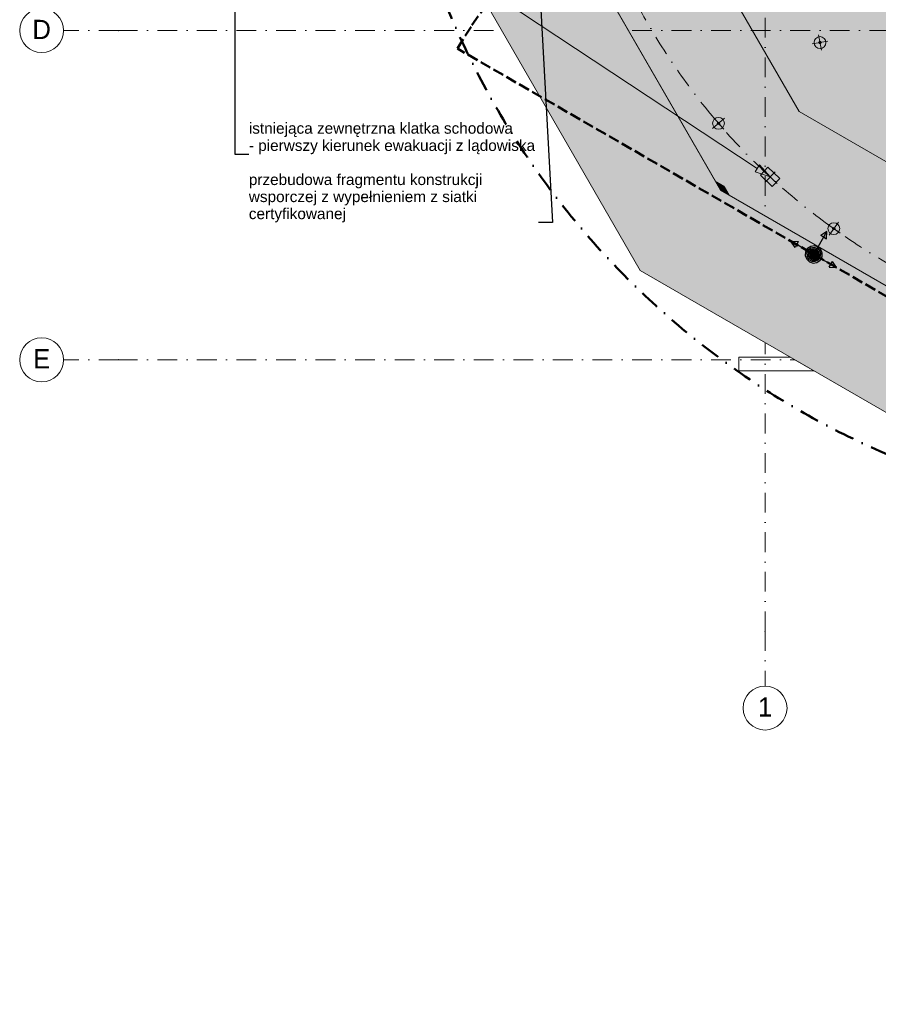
# Model space of a CAD drawing. Header units: centimetres. Extents: x -520 to 6098, y -2003 to 4462.
# Tile 1 of 52: x -520 to 1045, y -2003 to -209. Entities that reach past the tile are written whole.
import ezdxf
from ezdxf.enums import TextEntityAlignment as Align

# ---------------------------------------------------------------- set-up
doc = ezdxf.new("R2010")
doc.units = ezdxf.units.CM
doc.header["$LTSCALE"] = 0.1
doc.header["$MEASUREMENT"] = 0
for name, pattern in [('Krawędzie ukryte', [270, 200, -70]), ('Kropki i Kreski', [720, 360, -180, 0, -180]), ('Wipeout_Contour', [1000, 0, -1000])]:
    doc.linetypes.add(name, pattern=pattern)
for name, color, linetype in [('2_stropy.K_IR', 7, 'Continuous'), ('2_ściany zewnętrzne.ISTN', 7, 'Continuous'), ('3_lądowisko.K_IR', 7, 'Continuous'), ('3_lądowisko_RMS.K_IR', 7, 'Continuous'), ('3_opisy.K_IR', 7, 'Continuous'), ('3_oświetlenie.K_IR', 7, 'Continuous'), ('4_osie.ISTN', 7, 'Continuous'), ('5_opisy.K_IR', 7, 'Continuous'), ('5_wymiary.K_IR', 7, 'Continuous')]:
    doc.layers.add(name, color=color, linetype=linetype)
doc.styles.add('GENERATED_STYLE_1', font='txt')
doc.styles.add('GENERATED_STYLE_2', font='txt')
doc.dimstyles.new('GENERATED_STYLE__11', dxfattribs={"dimtxt": 18, "dimasz": 18.357488, "dimexe": 0.18, "dimexo": 4, "dimgap": 0.09, "dimtad": 1, "dimtih": 1, "dimtoh": 1, "dimdec": 0, "dimzin": 0, "dimdsep": 46, "dimtxsty": 'GENERATED_STYLE_2', "dimblk": 'ARROWHEAD_5', "dimblk1": 'ARROWHEAD_5', "dimblk2": 'ARROWHEAD_5', "dimcen": 0.09, "dimclrd": 1, "dimclre": 1, "dimclrt": 1, "dimadec": 1, "dimazin": 0, "dimtfac": 1, "dimtdec": 4, "dimtmove": 0, "dimatfit": 3, "dimfxl": 1, "dimtolj": 1, "dimtzin": 0, "dimarcsym": 0})
doc.dimstyles.new('GENERATED_STYLE__6', dxfattribs={"dimtxt": 0.18, "dimasz": 18.24, "dimexe": 0.18, "dimexo": 0.0625, "dimgap": 0.09, "dimtad": 0, "dimtih": 1, "dimtoh": 1, "dimdec": 4, "dimzin": 0, "dimdsep": 46, "dimcen": 0.09, "dimadec": 0, "dimazin": 0, "dimtfac": 1, "dimtdec": 4, "dimtmove": 0, "dimatfit": 3, "dimldrblk": 'ARROWHEAD_5', "dimfxl": 1, "dimtolj": 1, "dimtzin": 0, "dimarcsym": 0})

# ---------------------------------------------------------------- blocks, each defined once
blk = doc.blocks.new('Ściana_5_1', base_point=(790.6, -848.9))
at = {"color": 254, "linetype": 'Wipeout_Contour', "lineweight": 0, "ltscale": 7585.32126}
blk.add_wipeout([(790.6, -848.9), (2505.6, -848.9), (2505.6, -823.9), (790.6, -823.9)], dxfattribs=at).dxf.layer = '2_ściany zewnętrzne.ISTN'
at = {"layer": '2_ściany zewnętrzne.ISTN', "color": 252, "linetype": 'Continuous', "lineweight": 13, "flags": 128}
for points in [[(2505.6, -823.9), (790.6, -823.9)], [(790.6, -823.9), (790.6, -848.9)], [(2505.6, -848.9), (2505.6, -823.9)], [(790.6, -848.9), (2505.6, -848.9)]]:
    blk.add_lwpolyline(points, dxfattribs=at)
blk = doc.blocks.new('Strop_1_1', base_point=(1374.8, -650))
at = {"layer": '2_stropy.K_IR', "linetype": 'Continuous', "lineweight": 0, "true_color": 0x606060}
blk.add_hatch(color=251, dxfattribs=at).paths.add_polyline_path([(1374.8, -650), (1922.4, -650), (2396.6, -376.2), (2648.8, 60.6), (2866.1, 60.6), (2866.1, 682.2), (2649.3, 682.2), (2396.6, 1119.8), (1922.3, 1393), (1375, 1393), (900.6, 1119.8), (626.8, 645.6), (626.8, 98), (900.6, -376.2)])
at = {"layer": '2_stropy.K_IR', "color": 252, "linetype": 'Continuous', "lineweight": 9, "flags": 128}
blk.add_lwpolyline([(1374.8, -650), (1922.4, -650), (2396.6, -376.2), (2648.8, 60.6), (2866.1, 60.6), (2866.1, 682.2), (2649.3, 682.2), (2396.6, 1119.8), (1922.3, 1393), (1375, 1393), (900.6, 1119.8), (626.8, 645.6), (626.8, 98), (900.6, -376.2)], close=True, dxfattribs=at)
blk = doc.blocks.new('Strop_6_1', base_point=(231.1, 291.8))
at = {"layer": '2_stropy.K_IR', "linetype": 'Continuous', "lineweight": 0, "true_color": 0x3f3f3f}
blk.add_hatch(color=250, dxfattribs=at).paths.add_polyline_path([(231.1, 291.8), (431.1, 291.8), (431.1, 101.1), (431.1, 45.6), (757.4, -519.5), (1322.4, -845.7), (1974.8, -845.7), (2539.9, -519.5), (2866.1, 45.6), (2866.1, 61.4), (2649.3, 61.4), (2621.1, 12.6), (2396.6, -376.2), (1922.4, -650), (1374.8, -650), (900.6, -376.2), (626.8, 98), (626.8, 645.6), (900.6, 1119.8), (1375, 1393), (1922.3, 1393), (2396.6, 1119.8), (2649.3, 682.2), (2866.1, 682.2), (2866.1, 698), (2539.9, 1263.1), (1974.8, 1589.3), (1322.4, 1589.3), (757.4, 1263.1), (431.1, 698), (431.1, 517.2), (231.1, 517.2)])
at = {"layer": '2_stropy.K_IR', "color": 7, "linetype": 'Continuous', "lineweight": 9, "flags": 128}
for points in [[(626.8, 98), (900.6, -376.2), (1374.8, -650), (1922.4, -650), (2396.6, -376.2), (2621.1, 12.6)], [(2866.1, 45.6), (2539.9, -519.5), (1974.8, -845.7), (1322.4, -845.7), (757.4, -519.5), (431.1, 45.6)]]:
    blk.add_lwpolyline(points, dxfattribs=at)
blk = doc.blocks.new('*X53')
at = {"layer": '3_lądowisko.K_IR', "linetype": 'Continuous', "lineweight": 0}
for points in [[(765, -512.8), (774.7, -529.5), (776.3, -530.4), (790, -526.8), (765.5, -512.6)], [(800.8, -544.6), (825.3, -558.7), (839, -555.1), (814.5, -540.9)], [(863.5, -569.2), (849.8, -572.9), (874.3, -587), (888, -583.3)], [(912.5, -597.5), (898.8, -601.1), (923.3, -615.3), (936.9, -611.6)], [(961.4, -625.8), (947.8, -629.4), (972.3, -643.6), (985.9, -639.9)], [(1010.4, -654), (996.8, -657.7), (1021.3, -671.8), (1034.9, -668.2)], [(1059.4, -682.3), (1045.8, -686), (1070.3, -700.1), (1083.9, -696.5)], [(1108.4, -710.6), (1094.8, -714.3), (1119.3, -728.4), (1132.9, -724.8)], [(1157.4, -738.9), (1143.7, -742.6), (1168.2, -756.7), (1181.9, -753)], [(1206.4, -767.2), (1192.7, -770.8), (1217.2, -785), (1230.9, -781.3)], [(1255.4, -795.5), (1241.7, -799.1), (1266.2, -813.3), (1279.9, -809.6)], [(1304.4, -823.7), (1290.7, -827.4), (1315.2, -841.5), (1326.6, -838.5), (1327.4, -837)]]:
    blk.add_hatch(color=2, dxfattribs=at).paths.add_polyline_path(points)
blk = doc.blocks.new('*X54')
at = {"layer": '3_lądowisko.K_IR', "linetype": 'Continuous', "lineweight": 0}
blk.add_hatch(color=2, dxfattribs=at).paths.add_polyline_path([(763.8, -513.1), (757.4, -519.5), (774.7, -529.5), (765, -512.8)])
blk = doc.blocks.new('*X55')
at = {"layer": '3_lądowisko.K_IR', "linetype": 'Continuous', "lineweight": 0}
blk.add_hatch(color=2, dxfattribs=at).paths.add_polyline_path([(755, -515.4), (757.4, -519.5), (763.8, -513.1)])
blk = doc.blocks.new('Ściana_22_1', base_point=(1322.4, -845.7))
at = {"layer": '3_lądowisko.K_IR', "linetype": 'Continuous', "lineweight": 0, "true_color": 0x000000}
for points in [[(764.7, -512.2), (747.4, -502.2), (757.4, -519.5)], [(764.7, -512.2), (757.4, -519.5), (774.7, -529.5)], [(774.7, -529.5), (1322.4, -845.7), (1327.4, -837), (764.7, -512.2)]]:
    blk.add_hatch(color=18, dxfattribs=at).paths.add_polyline_path(points)
at = {"layer": '3_lądowisko.K_IR', "color": 7, "linetype": 'Continuous', "lineweight": 15, "flags": 128}
for points in [[(757.4, -519.5), (747.4, -502.2)], [(1327.4, -837), (1322.4, -845.7)]]:
    blk.add_lwpolyline(points, dxfattribs=at)
at = {"layer": '3_lądowisko.K_IR', "color": 150, "lineweight": 50}
for name in ['*X55', '*X54', '*X53']:
    blk.add_blockref(name, (0, 0), dxfattribs=at)
blk = doc.blocks.new('*X57')
at = {"layer": '3_lądowisko.K_IR', "linetype": 'Continuous', "lineweight": 0}
for points in [[(443.7, 43.9), (441.1, 44.5), (441.1, 28.2), (444.1, 23), (457.8, 19.4)], [(458.3, -1.5), (472.4, -26), (486.1, -29.6), (471.9, -5.1)], [(486.6, -50.5), (500.7, -75), (514.4, -78.6), (500.2, -54.1)], [(528.5, -103.1), (514.9, -99.5), (529, -123.9), (542.7, -127.6)], [(556.8, -152.1), (543.1, -148.4), (557.3, -172.9), (570.9, -176.6)], [(585.1, -201.1), (571.4, -197.4), (585.6, -221.9), (599.2, -225.6)], [(613.4, -250.1), (599.7, -246.4), (613.8, -270.9), (627.5, -274.6)], [(641.6, -299.1), (628, -295.4), (642.1, -319.9), (655.8, -323.6)], [(669.9, -348.1), (656.3, -344.4), (670.4, -368.9), (684.1, -372.6)], [(698.2, -397.1), (684.6, -393.4), (698.7, -417.9), (712.4, -421.5)], [(726.5, -446), (712.8, -442.4), (727, -466.9), (740.6, -470.5)], [(754.8, -495), (741.1, -491.4), (747.4, -502.2), (764.7, -512.2)]]:
    blk.add_hatch(color=2, dxfattribs=at).paths.add_polyline_path(points)
blk = doc.blocks.new('*X58')
at = {"layer": '3_lądowisko.K_IR', "linetype": 'Continuous', "lineweight": 0}
blk.add_hatch(color=2, dxfattribs=at).paths.add_polyline_path([(434.2, 46.4), (431.1, 45.6), (441.1, 28.2), (441.1, 44.5)])
blk = doc.blocks.new('*X59')
at = {"layer": '3_lądowisko.K_IR', "linetype": 'Continuous', "lineweight": 0}
blk.add_hatch(color=2, dxfattribs=at).paths.add_polyline_path([(434.2, 46.4), (431.1, 47.2), (431.1, 45.6)])
blk = doc.blocks.new('Ściana_23_1', base_point=(757.4, -519.5))
at = {"layer": '3_lądowisko.K_IR', "linetype": 'Continuous', "lineweight": 0, "true_color": 0x000000}
for points in [[(441.1, 48.2), (431.1, 65.6), (431.1, 45.6)], [(441.1, 48.2), (431.1, 45.6), (441.1, 28.2)], [(441.1, 28.2), (747.4, -502.2), (764.7, -512.2), (441.1, 48.2)]]:
    blk.add_hatch(color=18, dxfattribs=at).paths.add_polyline_path(points)
at = {"layer": '3_lądowisko.K_IR', "color": 7, "linetype": 'Continuous', "lineweight": 15, "flags": 128}
blk.add_lwpolyline([(431.1, 45.6), (431.1, 65.6)], dxfattribs=at)
at = {"layer": '3_lądowisko.K_IR', "color": 150, "lineweight": 50}
for name in ['*X59', '*X58', '*X57']:
    blk.add_blockref(name, (0, 0), dxfattribs=at)
blk = doc.blocks.new('Standardowy znacznik osi[16]_1', base_point=(838.6, -1423.4))
at = {"layer": '4_osie.ISTN', "color": 252, "linetype": 'Kropki i Kreski', "lineweight": 0}
for q in [(838.6, 2396.6), (838.6, -1423.4)]:
    blk.add_line((838.6, -1323.4), q, dxfattribs=at)
at = {"layer": '4_osie.ISTN', "color": 252, "linetype": 'Continuous', "lineweight": 0}
blk.add_circle((838.6, -1463.4), 40, dxfattribs=at)
at = {"layer": '4_osie.ISTN', "color": 252, "linetype": 'Kropki i Kreski', "lineweight": 0}
blk.add_point((838.6, -1323.4), dxfattribs=at)
blk.add_point((838.6, -1323.4), dxfattribs=at)
at = {"layer": '4_osie.ISTN', "color": 252, "lineweight": 0, "style": 'GENERATED_STYLE_1'}
for tag, p in [('AC_MarkerText_1_1', (838.6, 2538.6)), ('AC_MarkerText_1_0', (838.6, -1461.4))]:
    blk.add_attdef(tag, text='', height=35, rotation=360, dxfattribs=at).set_placement(p, align=Align.MIDDLE_CENTER)
blk = doc.blocks.new('Standardowy znacznik osi[23]_1', base_point=(3832.5, -228.9))
at = {"layer": '4_osie.ISTN', "color": 252, "linetype": 'Kropki i Kreski', "lineweight": 0}
for p, q in [((-339.9, -228.9), (-439.9, -228.9)), ((3732.5, -228.9), (-339.9, -228.9))]:
    blk.add_line(p, q, dxfattribs=at)
at = {"layer": '4_osie.ISTN', "color": 252, "linetype": 'Continuous', "lineweight": 0}
blk.add_circle((-479.9, -228.9), 40, dxfattribs=at)
at = {"layer": '4_osie.ISTN', "color": 252, "linetype": 'Kropki i Kreski', "lineweight": 0}
blk.add_point((-339.9, -228.9), dxfattribs=at)
blk.add_point((-339.9, -228.9), dxfattribs=at)
at = {"layer": '4_osie.ISTN', "color": 252, "lineweight": 0, "style": 'GENERATED_STYLE_1'}
for tag, p in [('AC_MarkerText_1_1', (-479.9, -226.9)), ('AC_MarkerText_1_0', (3872.5, -226.9))]:
    blk.add_attdef(tag, text='', height=35, rotation=360, dxfattribs=at).set_placement(p, align=Align.MIDDLE_CENTER)
blk = doc.blocks.new('Standardowy znacznik osi[24]_1', base_point=(3832.5, -828.9))
at = {"layer": '4_osie.ISTN', "color": 252, "linetype": 'Kropki i Kreski', "lineweight": 0}
for p, q in [((-339.9, -828.9), (-439.9, -828.9)), ((3732.5, -828.9), (-339.9, -828.9))]:
    blk.add_line(p, q, dxfattribs=at)
at = {"layer": '4_osie.ISTN', "color": 252, "linetype": 'Continuous', "lineweight": 0}
blk.add_circle((-479.9, -828.9), 40, dxfattribs=at)
at = {"layer": '4_osie.ISTN', "color": 252, "linetype": 'Kropki i Kreski', "lineweight": 0}
blk.add_point((-339.9, -828.9), dxfattribs=at)
blk.add_point((-339.9, -828.9), dxfattribs=at)
at = {"layer": '4_osie.ISTN', "color": 252, "lineweight": 0, "style": 'GENERATED_STYLE_1'}
for tag, p in [('AC_MarkerText_1_1', (-479.9, -826.9)), ('AC_MarkerText_1_0', (3872.5, -826.9))]:
    blk.add_attdef(tag, text='', height=35, rotation=360, dxfattribs=at).set_placement(p, align=Align.MIDDLE_CENTER)
blk = doc.blocks.new('Naświetlacz - lampa')
at = {"layer": '3_oświetlenie.K_IR', "color": 7, "linetype": 'Continuous', "lineweight": 15}
for p, q in [((33, 23), (3, 23)), ((3, 23), (3, 3)), ((18, 26), (18, 0)), ((33, 3), (33, 23)), ((36, 13), (0, 13)), ((3, 3), (33, 3))]:
    blk.add_line(p, q, dxfattribs=at)
blk = doc.blocks.new('FATO - Lampa')
at = {"layer": '3_oświetlenie.K_IR', "color": 94, "linetype": 'Continuous', "lineweight": 15}
for p, q in [((14.4, 28.8), (14.4, 0)), ((28.8, 14.4), (0, 14.4))]:
    blk.add_line(p, q, dxfattribs=at)
for radius in [10.8, 2.3]:
    blk.add_circle((14.4, 14.4), radius, dxfattribs=at)
blk = doc.blocks.new('Strop_39_1', base_point=(439.4, 31.2))
at = {"color": 254, "linetype": 'Wipeout_Contour', "lineweight": 0, "ltscale": 27412.805766}
blk.add_wipeout([(439.4, 31.2), (266.2, -68.8), (610.9, -665.9), (1268.8, -1045.7), (2028.4, -1045.7), (2686.3, -665.9), (3066.1, -8), (3066.1, 157.6), (2866.1, 105), (2866.1, 45.6), (2539.9, -519.5), (1974.8, -845.7), (1322.4, -845.7), (757.4, -519.5)], dxfattribs=at).dxf.layer = '2_stropy.K_IR'
at = {"layer": '2_stropy.K_IR', "linetype": 'Continuous', "lineweight": 0, "true_color": 0x000000}
h = blk.add_hatch(dxfattribs=at)
h.set_pattern_fill('Siatka_sześciokątna_0001', color=18, style=0, pattern_type=2)
h.set_pattern_definition([(90, (0, 0), (-17.32051, 0), [10, -20]), (90, (-8.66, 15), (-17.32051, 0), [10, -20]), (150, (-4e-15, 10), (8.66025, 15), [10, -20]), (150, (-17.32, 10), (8.66025, 15), [10, -20]), (210, (0, 0), (-8.66025, 15), [10, -20]), (210, (-17.32, -7e-15), (-8.66025, 15), [10, -20])])
h.paths.add_polyline_path([(439.4, 31.2), (266.2, -68.8), (610.9, -665.9), (1268.8, -1045.7), (2028.4, -1045.7), (2686.3, -665.9), (3066.1, -8), (3066.1, 157.6), (2866.1, 105), (2866.1, 45.6), (2539.9, -519.5), (1974.8, -845.7), (1322.4, -845.7), (757.4, -519.5)])
at = {"layer": '2_stropy.K_IR', "color": 7, "linetype": 'Continuous', "lineweight": 9, "flags": 128}
blk.add_lwpolyline([(439.4, 31.2), (757.4, -519.5), (1322.4, -845.7), (1974.8, -845.7), (2539.9, -519.5), (2866.1, 45.6), (2866.1, 105), (3066.1, 157.6), (3066.1, -8), (2686.3, -665.9), (2028.4, -1045.7), (1268.8, -1045.7), (610.9, -665.9), (266.2, -68.8)], close=True, dxfattribs=at)
blk = doc.blocks.new('ARROWHEAD_5')
at = {"linetype": 'Continuous', "lineweight": 0}
blk.add_hatch(color=0, dxfattribs=at).paths.add_polyline_path([(-1, 0.2679), (0, 0), (-1, -0.2679)])
at = {"color": 0, "linetype": 'Continuous', "lineweight": 0}
blk.add_line((0, 0), (-1, 0), dxfattribs=at)
blk = doc.blocks.new('Polilinia_4_1', base_point=(326.8, -150.9))
at = {"layer": '3_opisy.K_IR', "linetype": 'Continuous', "lineweight": 0, "true_color": 0x000000}
blk.add_hatch(color=18, dxfattribs=at).paths.add_polyline_path([(847.8, -495.5), (828.6, -473.8), (820.3, -486.3)])
at = {"layer": '3_opisy.K_IR', "color": 7, "linetype": 'Continuous', "lineweight": 15}
for p, q in [((820.3, -486.3), (828.6, -473.8)), ((847.8, -495.5), (828.6, -473.8)), ((847.8, -495.5), (820.3, -486.3))]:
    blk.add_line(p, q, dxfattribs=at)
at = {"layer": '3_opisy.K_IR', "color": 7, "linetype": 'Continuous', "lineweight": 0, "flags": 128}
blk.add_lwpolyline([(326.8, -150.9), (824.4, -480)], dxfattribs=at)
blk = doc.blocks.new('Wypełnienie_9_1', base_point=(0, 180))
at = {"layer": '3_lądowisko.K_IR', "linetype": 'Continuous', "lineweight": 0}
h = blk.add_hatch(color=2, dxfattribs=at)
h.paths.add_polyline_path([(2322.9, 410.7, 1), (974.4, 348.4, 1)])
h.paths.add_polyline_path([(2273, 408.4, -1), (1024.3, 350.7, -1)], flags=0)
blk = doc.blocks.new('Wypełnienie_28_1', base_point=(0, 180))
at = {"layer": '3_lądowisko.K_IR', "linetype": 'Continuous', "lineweight": 0, "true_color": 0xffffff}
blk.add_hatch(color=7, dxfattribs=at).paths.add_polyline_path([(1027.5, -558.3), (1043.9, -533.2, -0.033781), (926.5, -443.5), (906.6, -465.9, 0.033847)])
blk = doc.blocks.new('Wypełnienie_29_1', base_point=(0, 180))
at = {"layer": '3_lądowisko.K_IR', "linetype": 'Continuous', "lineweight": 0, "true_color": 0xffffff}
blk.add_hatch(color=7, dxfattribs=at).paths.add_polyline_path([(821, -382.4), (843, -362, -0.033781), (750.5, -246.8), (725.8, -263.8, 0.033847)])
blk = doc.blocks.new('Wypełnienie_54_1', base_point=(0, 180))
at = {"layer": '3_lądowisko_RMS.K_IR', "linetype": 'Continuous', "lineweight": 0, "true_color": 0xbdbbb9}
blk.add_hatch(color=9, dxfattribs=at).paths.add_polyline_path([(922.8, -630.8), (920.8, -633), (919.9, -636.3), (920.2, -639.1), (921.5, -641.6), (923.7, -643.2), (926.7, -637.8), (926.3, -637.4), (926.1, -636.8), (926.4, -636.1), (926.8, -635.7), (927.4, -635.5), (928.1, -635.6), (931.2, -630.2), (928.4, -629.2), (925.4, -629.4), (923.1, -630.6)])
blk = doc.blocks.new('Wypełnienie_55_1', base_point=(0, 180))
at = {"layer": '3_lądowisko_RMS.K_IR', "linetype": 'Continuous', "lineweight": 0, "true_color": 0xbdbbb9}
blk.add_hatch(color=9, dxfattribs=at).paths.add_polyline_path([(931.2, -630.2), (928.1, -635.8), (928.5, -636.2), (928.7, -636.8), (928.4, -637.5), (928, -637.9), (927.4, -638.1), (926.7, -638), (923.7, -643.4), (926.6, -644.3), (929.5, -644.1), (932.3, -642.5), (934, -640.6), (934.9, -637.3), (934.8, -634.8), (933.3, -632)])
blk = doc.blocks.new('Wypełnienie_56_1', base_point=(0, 180))
at = {"layer": '3_lądowisko_RMS.K_IR', "linetype": 'Continuous', "lineweight": 0, "true_color": 0xbdbbb9}
blk.add_hatch(color=9, dxfattribs=at).paths.add_polyline_path([(926.5, -635.9), (926.2, -637.1), (926.5, -637.6), (927.6, -638), (928.3, -637.7), (928.6, -637.1), (928.1, -635.8), (927.5, -635.6), (926.8, -635.8)])
blk = doc.blocks.new('*D517')
at = {"layer": '5_wymiary.K_IR', "linetype": 'Continuous', "lineweight": 0}
for points in [[(1581.5, 471.5), (1563.8, 463.9), (1570, 456.1)], [(1687.5, 256.8), (1668.1, 257), (1670.6, 247.3)]]:
    blk.add_hatch(color=1, dxfattribs=at).paths.add_polyline_path(points)
at = {"layer": '5_wymiary.K_IR', "color": 1, "linetype": 'Continuous', "lineweight": 0}
for p, q in [((1581.5, 471.5), (1563.8, 463.9)), ((1581.5, 471.5), (1570, 456.1)), ((1570, 456.1), (1563.8, 463.9)), ((1687.5, 256.8), (1668.1, 257)), ((1670.6, 247.3), (1668.1, 257)), ((1687.5, 256.8), (1670.6, 247.3))]:
    blk.add_line(p, q, dxfattribs=at)
blk.add_arc((1648.6, 371.1), 120.8, 132.6211, 279.8951, dxfattribs=at)
at = {"color": 254, "linetype": 'Wipeout_Contour', "lineweight": 0, "ltscale": 6081.778047}
blk.add_wipeout([(1449.1, 297), (1527.9, 297), (1527.9, 322.5), (1449.1, 322.5)], dxfattribs=at).dxf.layer = '5_wymiary.K_IR'
at = {"layer": '5_wymiary.K_IR', "color": 1, "lineweight": 0, "insert": (1452.8, 300.7), "char_height": 18, "attachment_point": 7, "style": 'GENERATED_STYLE_2'}
blk.add_mtext('\\A1;{\\pql;\\fArial|b0|i1|c238|p38;165,0°}', dxfattribs=at)

msp = doc.modelspace()

# ---------------------------------------------------------------- linework, layer by layer
at = {"layer": '3_oświetlenie.K_IR', "color": 7, "linetype": 'Kropki i Kreski', "lineweight": 0}
msp.add_circle((1648.6, 371.1), 1180, dxfattribs=at)

# ---------------------------------------------------------------- block references
at = {"layer": '2_stropy.K_IR', "color": 252, "linetype": 'Continuous', "lineweight": 0}
msp.add_blockref('Strop_1_1', (1374.8, -650), dxfattribs=at)
at = {"layer": '2_ściany zewnętrzne.ISTN', "color": 252, "lineweight": 0}
msp.add_blockref('Ściana_5_1', (790.6, -848.9), dxfattribs=at)
at = {"layer": '3_lądowisko.K_IR', "color": 150, "lineweight": 50}
msp.add_blockref('Ściana_23_1', (757.4, -519.5), dxfattribs=at)
at = {"layer": '3_oświetlenie.K_IR', "color": 190, "linetype": 'Continuous', "lineweight": 50, "zscale": 100}
for name, p, xscale, rotation in [('FATO - Lampa', (752.2, -418.3), -1, 310.6802750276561), ('Naświetlacz - lampa', (843.6, -473.7), -1, 136.609940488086), ('FATO - Lampa', (967.2, -609.9), -0.9999999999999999, 324.5264765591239)]:
    msp.add_blockref(name, p, dxfattribs=dict(at, xscale=xscale, rotation=rotation))
at = {"layer": '4_osie.ISTN', "color": 252, "linetype": 'Continuous', "lineweight": 0}
ref = msp.add_blockref('Standardowy znacznik osi[23]_1', (3832.5, -228.9), dxfattribs=at)
ref.add_attrib('AC_MarkerText_1_1', 'D', dxfattribs={"color": 252, "lineweight": 0, "height": 35, "rotation": 360, "style": 'GENERATED_STYLE_1'}).set_placement((-479.9, -226.9), align=Align.MIDDLE_CENTER)

# ---------------------------------------------------------------- next in the draw order: block references
at = {"layer": '2_stropy.K_IR', "color": 7, "linetype": 'Continuous', "lineweight": 9}
msp.add_blockref('Strop_6_1', (231.1, 291.8), dxfattribs=at)
at = {"layer": '3_lądowisko.K_IR', "color": 150, "lineweight": 50}
msp.add_blockref('Ściana_22_1', (1322.4, -845.7), dxfattribs=at)
at = {"layer": '4_osie.ISTN', "color": 252, "linetype": 'Continuous', "lineweight": 0}
ref = msp.add_blockref('Standardowy znacznik osi[16]_1', (838.6, -1423.4), dxfattribs=at)
ref.add_attrib('AC_MarkerText_1', '1', dxfattribs={"color": 252, "lineweight": 0, "height": 35, "rotation": 360, "style": 'GENERATED_STYLE_1'}).set_placement((838.6, -1461.4), align=Align.MIDDLE_CENTER)
ref = msp.add_blockref('Standardowy znacznik osi[24]_1', (3832.5, -828.9), dxfattribs=at)
ref.add_attrib('AC_MarkerText_1_1', 'E', dxfattribs={"color": 252, "lineweight": 0, "height": 35, "rotation": 360, "style": 'GENERATED_STYLE_1'}).set_placement((-479.9, -826.9), align=Align.MIDDLE_CENTER)

# ---------------------------------------------------------------- next in the draw order: block references
at = {"layer": '2_stropy.K_IR', "color": 7, "linetype": 'Continuous', "lineweight": 9}
msp.add_blockref('Strop_39_1', (439.4, 31.2), dxfattribs=at)

# ---------------------------------------------------------------- next in the draw order: linework, layer by layer
at = {"layer": '3_lądowisko_RMS.K_IR', "color": 1, "linetype": 'Krawędzie ukryte', "lineweight": 50}
msp.add_lwpolyline([(277.8, -261.8), (304.3, -219.2), (333.6, -178.5)], dxfattribs=at)
at = {"layer": '3_lądowisko_RMS.K_IR', "color": 7, "linetype": 'Continuous', "lineweight": 30}
for points in [[(927.4, -636.8), (951.4, -595.2)], [(951.4, -595.2), (940.2, -602.6)], [(945.4, -605.6), (940.2, -602.6)], [(945.4, -605.6), (950.6, -608.6)], [(950.6, -608.6), (951.4, -595.2)], [(927.4, -636.8), (885.8, -612.8)], [(893.2, -624), (885.8, -612.8)], [(885.8, -612.8), (899.2, -613.6)], [(896.2, -618.8), (893.2, -624)], [(896.2, -618.8), (899.2, -613.6)], [(927.4, -636.8), (969, -660.8)], [(955.6, -660), (961.6, -649.6)], [(955.6, -660), (969, -660.8)], [(969, -660.8), (961.6, -649.6)]]:
    msp.add_lwpolyline(points, dxfattribs=at)
for points in [[(935.3, -623.2), (928.6, -621.1), (921.7, -622.2), (915.9, -626.1), (912.4, -632.2), (911.9, -639.1), (914.4, -645.7), (919.5, -650.4), (926.2, -652.5), (933.1, -651.4), (938.9, -647.5), (942.4, -641.4), (942.9, -634.5), (940.4, -627.9)], [(933.8, -625.8), (927.9, -624.1), (921.9, -625.3), (917.2, -629.1), (914.8, -634.8), (915.3, -640.8), (918.6, -646), (923.9, -649), (930, -649.3), (935.5, -646.7), (939.1, -641.8), (940.1, -635.8), (938.2, -630)], [(932.5, -628), (926.9, -626.7), (921.5, -628.5), (918, -633), (917.4, -638.7), (920.1, -643.8), (925, -646.7), (930.7, -646.4), (935.4, -643.1), (937.5, -637.8), (936.4, -632.1)], [(931.5, -629.7), (926.5, -628.7), (921.9, -630.7), (919.4, -635.1), (919.9, -640.1), (923.3, -643.9), (928.3, -644.9), (932.9, -642.9), (935.4, -638.5), (934.9, -633.5)]]:
    msp.add_lwpolyline(points, close=True, dxfattribs=at)
at = {"layer": '3_lądowisko_RMS.K_IR', "color": 253, "linetype": 'Continuous', "lineweight": 0, "true_color": 0xaaaaaa}
msp.add_lwpolyline([(936.5, -623.8), (933.8, -632.8)], dxfattribs=at)
at = {"layer": '3_lądowisko_RMS.K_IR', "color": 1, "linetype": 'Continuous', "lineweight": 0}
for points in [[(923.6, -643.4), (921.4, -641.4), (920, -638.8), (919.8, -635.8), (920.8, -633), (922.8, -630.8), (925.4, -629.4), (928.4, -629.2), (931.2, -630.2)], [(923.6, -643.4), (921.4, -641.4), (920, -638.8), (919.8, -635.8), (920.8, -633), (922.8, -630.8), (925.4, -629.4), (928.4, -629.2), (931.2, -630.2)], [(931.2, -630.2), (933.4, -632.2), (934.8, -634.8), (935, -637.8), (934, -640.6), (932, -642.8), (929.4, -644.2), (926.4, -644.4), (923.6, -643.4)], [(934.6, -638.8), (934, -640.6), (932, -642.8), (929.4, -644.2), (926.4, -644.4), (923.6, -643.4)], [(926.8, -637.9), (926.5, -637.7), (926.3, -637.4), (926.2, -637.1), (926.1, -636.8), (926.2, -636.5), (926.3, -636.2), (926.5, -635.9), (926.8, -635.7), (927.1, -635.6), (927.4, -635.5), (927.7, -635.6), (928, -635.7)], [(928, -635.7), (927.7, -635.6), (927.4, -635.5), (927.1, -635.6), (926.8, -635.7), (926.5, -635.9), (926.3, -636.2), (926.2, -636.5), (926.1, -636.8), (926.2, -637.1), (926.3, -637.4), (926.5, -637.7), (926.8, -637.9)], [(928, -635.7), (928.3, -635.9), (928.5, -636.2), (928.6, -636.5), (928.7, -636.8), (928.6, -637.1), (928.5, -637.4), (928.3, -637.7), (928, -637.9), (927.7, -638), (927.4, -638.1), (927.1, -638), (926.8, -637.9)], [(926.8, -637.9), (927.1, -638), (927.4, -638.1), (927.7, -638), (928, -637.9), (928.3, -637.7), (928.5, -637.4), (928.6, -637.1), (928.7, -636.8), (928.6, -636.5), (928.5, -636.2), (928.3, -635.9), (928, -635.7)], [(931.2, -630.2), (933.4, -632.2), (934.8, -634.8), (935, -637.8), (934.7, -638.6)]]:
    msp.add_lwpolyline(points, dxfattribs=at)
at = {"layer": '3_oświetlenie.K_IR', "color": 252, "linetype": 'Continuous', "lineweight": 15}
for p, q in [((952.9, -248.1), (924.6, -253.4)), ((941.4, -264.9), (936.1, -236.6))]:
    msp.add_line(p, q, dxfattribs=at)
for radius in [10.8, 2.3]:
    msp.add_circle((938.7, -250.8), radius, dxfattribs=at)

# ---------------------------------------------------------------- next in the draw order: block references
at = {"layer": '3_lądowisko.K_IR', "color": 2, "linetype": 'Continuous', "lineweight": 0}
msp.add_blockref('Wypełnienie_9_1', (0, 180), dxfattribs=at)
at = {"layer": '3_lądowisko.K_IR', "color": 255, "linetype": 'Continuous', "lineweight": 0}
for name in ['Wypełnienie_29_1', 'Wypełnienie_28_1']:
    msp.add_blockref(name, (0, 180), dxfattribs=at)
at = {"layer": '3_lądowisko_RMS.K_IR', "color": 252, "linetype": 'Continuous', "lineweight": 0}
for name in ['Wypełnienie_54_1', 'Wypełnienie_55_1', 'Wypełnienie_56_1']:
    msp.add_blockref(name, (0, 180), dxfattribs=at)

# ---------------------------------------------------------------- next in the draw order: texts
at = {"layer": '5_opisy.K_IR', "color": 7, "linetype": 'Continuous', "lineweight": 0, "insert": (-102.3, -454.3), "char_height": 20, "attachment_point": 7, "line_spacing_factor": 0.940037, "style": 'GENERATED_STYLE_1'}
msp.add_mtext('\\A1;{\\pql;\\fArial|b0|i0|c238|p38;istniejąca zewnętrzna klatka schodowa \\P\\pql;\\fArial|b0|i0|c238|p38;- pierwszy kierunek ewakuacji z lądowiska}', dxfattribs=at)

# ---------------------------------------------------------------- next in the draw order: leaders
at = {"layer": '5_opisy.K_IR', "color": 7, "linetype": 'Continuous', "lineweight": 0, "annotation_type": 0, "has_hookline": 1, "hookline_direction": 0, "text_width": 519.2}
msp.add_leader([(-127.7, -48.9), (-127.7, -454.3), (-102.4, -454.3)], dimstyle='GENERATED_STYLE__6', dxfattribs=at)

# ---------------------------------------------------------------- next in the draw order: wipeouts: each hides what was drawn before it
at = {"color": 7, "linetype": 'Wipeout_Contour', "lineweight": 0, "ltscale": 2457.701543}
msp.add_wipeout([(-107.3, -480.4), (430.5, -480.4), (430.5, -584.7), (-107.3, -584.7)], dxfattribs=at).dxf.layer = '5_opisy.K_IR'

# ---------------------------------------------------------------- next in the draw order: linework, layer by layer
at = {"layer": '3_lądowisko.K_IR', "color": 1, "linetype": 'Kropki i Kreski', "lineweight": 50}
msp.add_circle((1648.6, 379.6), 1500, dxfattribs=at)
at = {"layer": '3_lądowisko_RMS.K_IR', "color": 1, "linetype": 'Krawędzie ukryte', "lineweight": 50}
msp.add_lwpolyline([(1577, -1011.8), (277.8, -261.8)], dxfattribs=at)

# ---------------------------------------------------------------- next in the draw order: block references
at = {"layer": '3_opisy.K_IR', "color": 7, "linetype": 'Continuous', "lineweight": 0}
msp.add_blockref('Polilinia_4_1', (326.8, -150.9), dxfattribs=at)

# ---------------------------------------------------------------- next in the draw order: texts
at = {"layer": '5_opisy.K_IR', "color": 7, "linetype": 'Continuous', "lineweight": 0, "insert": (-102.3, -578.6), "char_height": 20, "width": 527.811, "attachment_point": 7, "line_spacing_factor": 0.931953, "style": 'GENERATED_STYLE_1'}
msp.add_mtext('\\A1;{\\pql;\\fArial|b0|i0|c238|p38;przebudowa fragmentu konstrukcji wsporczej z wypełnieniem z siatki certyfikowanej}', dxfattribs=at)

# ---------------------------------------------------------------- next in the draw order: leaders
at = {"layer": '5_opisy.K_IR', "color": 7, "linetype": 'Continuous', "lineweight": 0, "annotation_type": 0, "has_hookline": 1, "hookline_direction": 1, "text_width": 421.4}
msp.add_leader([(417.5, 33.1), (450.9, -578.6), (425.6, -578.6)], dimstyle='GENERATED_STYLE__6', dxfattribs=at)

# ---------------------------------------------------------------- next in the draw order: dimensions: what is measured, and where the dimension line sits
at = {"layer": '5_wymiary.K_IR', "color": 1, "linetype": 'Continuous', "lineweight": 0}
dim = msp.add_angular_dim_3p(base=(1540.3, 317.7), center=(1648.6, 371.1), p1=(255.3, 2455.8), p2=(2455, -2003.2), dimstyle='GENERATED_STYLE__11', dxfattribs=at)
dim.commit()
dim.dimension.update_dxf_attribs({"geometry": '*D517', "text_midpoint": (1487.8, 309.7), "dimtype": 165})

doc.saveas('drawing.dxf')
